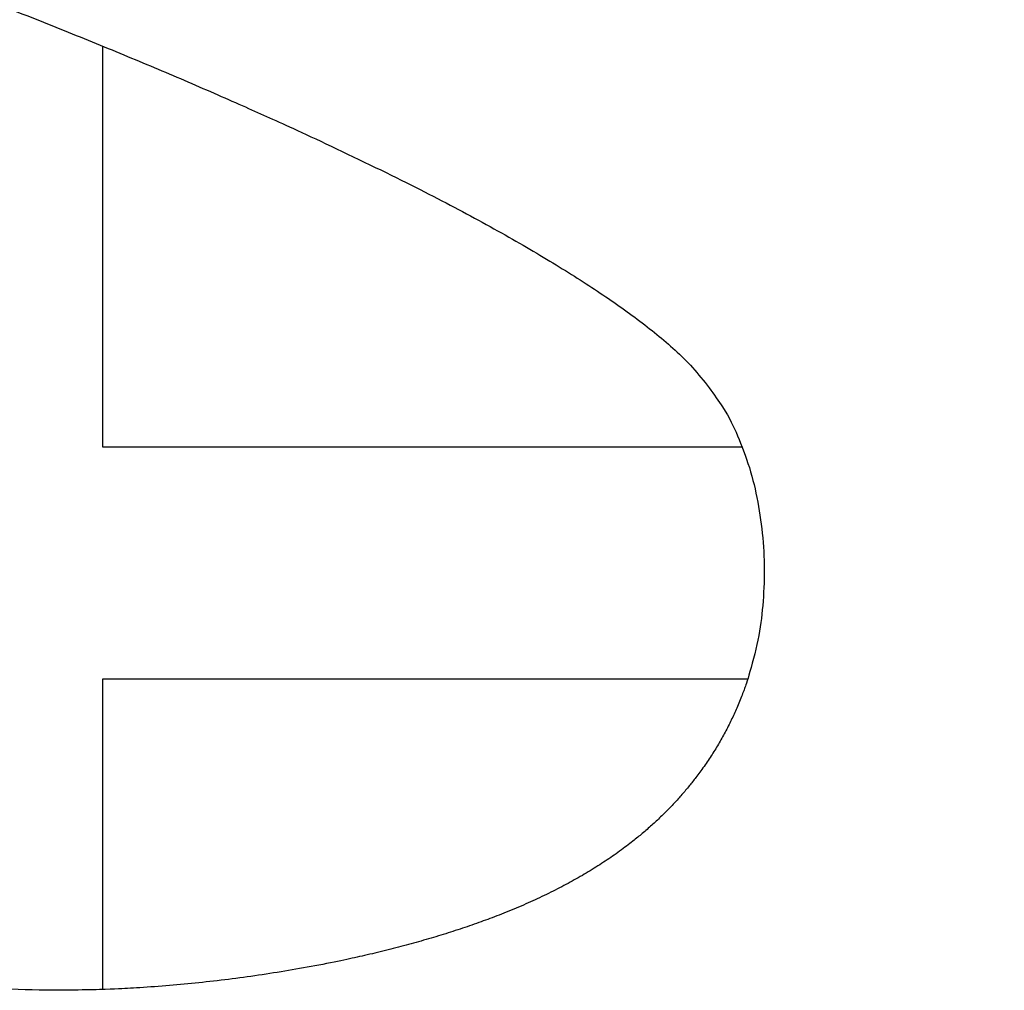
# Model space of a CAD drawing. Header units: inches. Extents: x 24 to 1128, y -69 to 748.
# Tile 165 of 256: x 175.704 to 176.544, y 402.133 to 402.962. Entities that reach past the tile are written whole.
import ezdxf

# ---------------------------------------------------------------- set-up
doc = ezdxf.new("R2010")
doc.units = ezdxf.units.IN
doc.header["$LTSCALE"] = 32
doc.header["$MEASUREMENT"] = 0
doc.layers.add('Visible (ANSI)', color=7, linetype='Continuous', lineweight=30)

msp = doc.modelspace()

# ---------------------------------------------------------------- linework, layer by layer
at = {"layer": 'Visible (ANSI)'}
for p, q in [((175.77431, 402.939), (175.77431, 402.59679)), ((175.77431, 402.59679), (176.32016, 402.59679)), ((176.3249, 402.39867), (175.77431, 402.39867)), ((175.77431, 402.39867), (175.77431, 402.13359))]:
    msp.add_line(p, q, dxfattribs=at)
msp.add_open_spline([(178.55348, 406.6586), (178.2002, 407.01347), (178.08396, 407.06659), (177.83197, 407.26871), (177.27036, 407.5345), (176.78626, 407.67856), (176.43618, 407.74718), (175.92483, 407.784), (175.54465, 407.76264), (175.2968, 407.73121), (174.71802, 407.60983), (173.75417, 407.06157), (173.3579, 406.38521), (173.17095, 405.76574), (173.14617, 405.00736), (173.41826, 404.3359), (173.71673, 403.89928), (174.56795, 403.35809), (174.96007, 403.22524), (175.65457, 403.00093), (176.0715, 402.81153), (176.21919, 402.7185), (176.32439, 402.6356), (176.35293, 402.46606), (176.30834, 402.3207), (176.15645, 402.17475), (175.70818, 402.10574), (175.47536, 402.16735), (175.11709, 402.28107), (174.68753, 402.48238), (174.32772, 402.75982), (174.15802, 402.96212), (173.95316, 403.17636)], degree=4, knots=[0, 0, 0, 0, 0, 0.074085, 0.10269, 0.133689, 0.16679, 0.198605, 0.227525, 0.257011, 0.291036, 0.329253, 0.371353, 0.415239, 0.455898, 0.494781, 0.535382, 0.575034, 0.615343, 0.653819, 0.685392, 0.711703, 0.732004, 0.749282, 0.767325, 0.789255, 0.813362, 0.840082, 0.86874, 0.896879, 0.925496, 1, 1, 1, 1, 1], dxfattribs=at)

doc.saveas('drawing.dxf')
